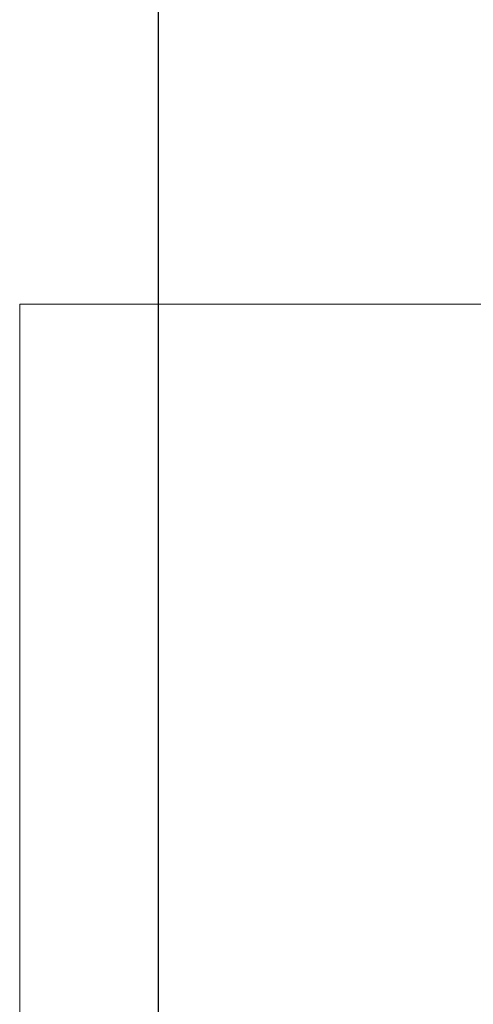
# Model space of a CAD drawing. Header units: millimetres. Extents: x -34676 to 172266, y 39940 to 476087.
# Tile 66 of 256: x 13668 to 17134, y 284198 to 291715. Entities that reach past the tile are written whole.
import ezdxf

# ---------------------------------------------------------------- set-up
doc = ezdxf.new("R2010")
doc.units = ezdxf.units.MM
doc.header["$MEASUREMENT"] = 0
for name, color, linetype in [('#podkład', 252, 'Continuous'), ('_TABELA', 7, 'Continuous'), ('Konstrukcja - Stropy', 7, 'Continuous')]:
    doc.layers.add(name, color=color, linetype=linetype)

# ---------------------------------------------------------------- blocks, each defined once
blk = doc.blocks.new('UHYGFFFF')
at = {"layer": 'Konstrukcja - Stropy', "color": 252, "linetype": 'Continuous', "lineweight": 13, "ltscale": 100}
for p, q in [((19937.5, 395682.7), (13277.5, 395682.7)), ((13277.5, 395682.7), (13277.5, 382902.4)), ((19937.5, 395682.7), (13277.5, 395682.7)), ((13277.5, 395682.7), (13277.5, 382902.4))]:
    blk.add_line(p, q, dxfattribs=at)

msp = doc.modelspace()

# ---------------------------------------------------------------- linework, layer by layer
at = {"layer": '_TABELA', "color": 7}
msp.add_lwpolyline([(14725.1, 295582), (56725.1, 295582), (14725.1, 295582), (14725.1, 265882), (56725.1, 265882), (56725.1, 295582)], dxfattribs=at)

# ---------------------------------------------------------------- block references
at = {"layer": '#podkład'}
msp.add_blockref('UHYGFFFF', (390.9, -106139.9), dxfattribs=at)

doc.saveas('drawing.dxf')
